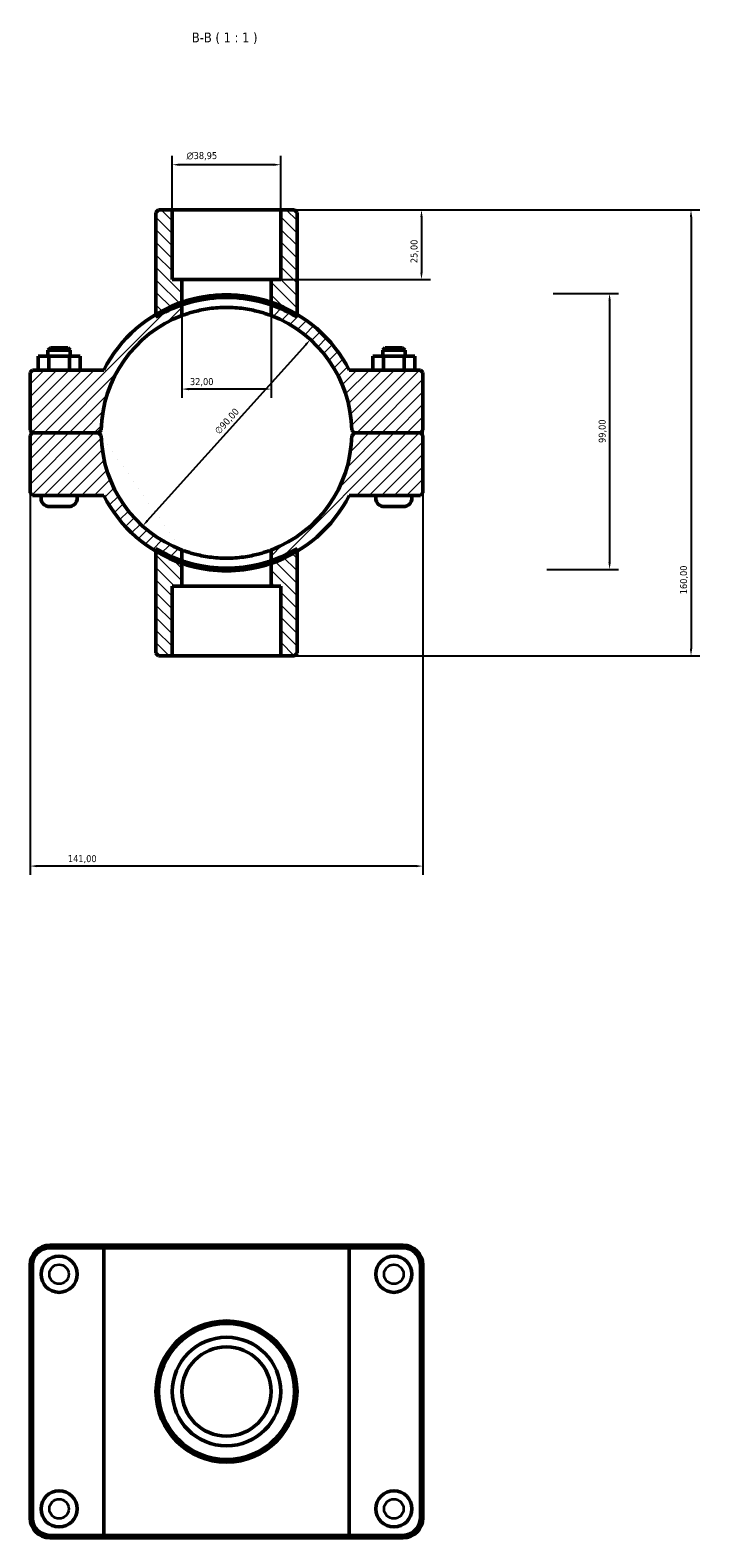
# Model space of a CAD drawing. Header units: millimetres. Extents: x 0 to 902, y -147 to 1184.
# Tile 4 of 4: x 356 to 596, y 643 to 1184. Entities that reach past the tile are written whole.
import ezdxf

# ---------------------------------------------------------------- set-up
doc = ezdxf.new("R2010")
doc.units = ezdxf.units.MM
for name, color, linetype, lineweight in [('Dimension (ISO)', 7, 'Continuous', 25), ('Hatch (ISO)', 7, 'Continuous', 18), ('Symbol (ISO)', 7, 'Continuous', 25), ('Visible (ISO)', 7, 'Continuous', 50), ('Visible Narrow (ISO)', 7, 'Continuous', 35)]:
    doc.layers.add(name, color=color, linetype=linetype, lineweight=lineweight)
doc.styles.add('Label Text (ISO)', font='tahoma.ttf')
doc.styles.add('Note Text (ISO)', font='tahoma.ttf')
doc.dimstyles.new('Default (ISO)', dxfattribs={"dimtxt": 2.5, "dimasz": 2.5, "dimexe": 3.175, "dimexo": 0, "dimgap": 0.762, "dimtad": 1, "dimrnd": 1e-08, "dimzin": 0, "dimtxsty": 'Note Text (ISO)', "dimcen": 0.09, "dimdle": 10, "dimclrd": 256, "dimclre": 256, "dimclrt": 232, "dimazin": 0, "dimtfac": 1.40208, "dimtmove": 0, "dimatfit": 3, "dimfxl": 1, "dimtolj": 1, "dimtzin": 0, "dimlwd": -1, "dimlwe": -1, "dimarcsym": 0})

# ---------------------------------------------------------------- blocks, each defined once
blk = doc.blocks.new('*D7')
at = {"layer": 'Defpoints', "color": 0, "transparency": 16777216}
for p in [(446.01, 1119.06), (442.53, 1094.06), (496.54, 1094.06)]:
    blk.add_point(p, dxfattribs=at)
at = {"layer": 'Dimension (ISO)', "transparency": 16777216}
for p, q in [((446.01, 1119.06), (499.72, 1119.06)), ((496.54, 1116.56), (496.54, 1096.56)), ((442.53, 1094.06), (499.72, 1094.06))]:
    blk.add_line(p, q, dxfattribs=at)
for points in [[(496.13, 1116.56), (496.96, 1116.56), (496.54, 1119.06)], [(496.13, 1096.56), (496.96, 1096.56), (496.54, 1094.06)]]:
    blk.add_solid(points, dxfattribs=at)
at = {"layer": 'Dimension (ISO)', "color": 232, "true_color": 0xca0064, "transparency": 16777216, "insert": (492.61, 1099.95), "char_height": 2.5, "attachment_point": 1, "rotation": 90, "style": 'Note Text (ISO)'}
blk.add_mtext('\\A1;25,00', dxfattribs=at)
blk = doc.blocks.new('*D8')
at = {"layer": 'Defpoints', "color": 0, "transparency": 16777216}
for p in [(407.06, 1135.27), (407.06, 1119.06), (446.01, 1119.06)]:
    blk.add_point(p, dxfattribs=at)
at = {"layer": 'Dimension (ISO)', "transparency": 16777216}
for p, q in [((407.06, 1119.06), (407.06, 1138.45)), ((446.01, 1119.06), (446.01, 1138.45)), ((443.51, 1135.27), (409.56, 1135.27))]:
    blk.add_line(p, q, dxfattribs=at)
for points in [[(409.56, 1135.69), (409.56, 1134.86), (407.06, 1135.27)], [(443.51, 1135.69), (443.51, 1134.86), (446.01, 1135.27)]]:
    blk.add_solid(points, dxfattribs=at)
at = {"layer": 'Dimension (ISO)', "color": 232, "true_color": 0xca0064, "transparency": 16777216, "insert": (412.14, 1139.8), "char_height": 2.5, "attachment_point": 1, "style": 'Note Text (ISO)'}
blk.add_mtext('\\A1;\\fAIGDT|b0|i0;\\H2.5000;\\ln\\fTahoma|b0|i0;\\H2.5000;38,95', dxfattribs=at)
blk = doc.blocks.new('*D9')
at = {"layer": 'Defpoints', "color": 0, "transparency": 16777216}
for p in [(456.64, 1072.51), (396.43, 1005.61)]:
    blk.add_point(p, dxfattribs=at)
at = {"layer": 'Dimension (ISO)', "transparency": 16777216}
blk.add_line((398.1, 1007.47), (454.96, 1070.65), dxfattribs=at)
blk.add_arc((426.53, 1039.06), 45, 43.9675, 69.1731, dxfattribs=at)
for points in [[(454.65, 1070.93), (455.27, 1070.37), (456.64, 1072.51)], [(397.79, 1007.75), (398.41, 1007.19), (396.43, 1005.61)]]:
    blk.add_solid(points, dxfattribs=at)
at = {"layer": 'Dimension (ISO)', "color": 232, "true_color": 0xca0064, "transparency": 16777216, "insert": (422.03, 1040), "char_height": 2.5, "attachment_point": 1, "rotation": 48.0099, "style": 'Note Text (ISO)'}
blk.add_mtext('\\A1;∅90,00', dxfattribs=at)
blk = doc.blocks.new('*D10')
at = {"layer": 'Defpoints', "color": 0, "transparency": 16777216}
for p in [(543.85, 1089.06), (541.53, 990.06), (564.08, 990.06)]:
    blk.add_point(p, dxfattribs=at)
at = {"layer": 'Dimension (ISO)', "transparency": 16777216}
for p, q in [((543.85, 1089.06), (567.26, 1089.06)), ((564.08, 1086.56), (564.08, 992.56)), ((541.53, 990.06), (567.26, 990.06))]:
    blk.add_line(p, q, dxfattribs=at)
for points in [[(563.66, 1086.56), (564.5, 1086.56), (564.08, 1089.06)], [(563.66, 992.56), (564.5, 992.56), (564.08, 990.06)]]:
    blk.add_solid(points, dxfattribs=at)
at = {"layer": 'Dimension (ISO)', "color": 232, "true_color": 0xca0064, "transparency": 16777216, "insert": (560.15, 1035.41), "char_height": 2.5, "attachment_point": 1, "rotation": 90, "style": 'Note Text (ISO)'}
blk.add_mtext('\\A1;99,00', dxfattribs=at)
blk = doc.blocks.new('*D11')
at = {"layer": 'Defpoints', "color": 0, "transparency": 16777216}
for p in [(410.53, 1084.95), (442.53, 1084.95), (410.53, 1054.75)]:
    blk.add_point(p, dxfattribs=at)
at = {"layer": 'Dimension (ISO)', "transparency": 16777216}
for p, q in [((410.53, 1084.95), (410.53, 1051.58)), ((442.53, 1084.95), (442.53, 1051.58)), ((440.03, 1054.75), (413.03, 1054.75))]:
    blk.add_line(p, q, dxfattribs=at)
for points in [[(413.03, 1055.17), (413.03, 1054.33), (410.53, 1054.75)], [(440.03, 1055.17), (440.03, 1054.33), (442.53, 1054.75)]]:
    blk.add_solid(points, dxfattribs=at)
at = {"layer": 'Dimension (ISO)', "color": 232, "true_color": 0xca0064, "transparency": 16777216, "insert": (413.41, 1058.69), "char_height": 2.5, "attachment_point": 1, "style": 'Note Text (ISO)'}
blk.add_mtext('\\A1;32,00', dxfattribs=at)
blk = doc.blocks.new('*D12')
at = {"layer": 'Defpoints', "color": 0, "transparency": 16777216}
for p in [(446.01, 1119.06), (446.01, 959.06), (593.32, 959.06)]:
    blk.add_point(p, dxfattribs=at)
at = {"layer": 'Dimension (ISO)', "transparency": 16777216}
for p, q in [((446.01, 1119.06), (596.49, 1119.06)), ((593.32, 1116.56), (593.32, 961.56)), ((446.01, 959.06), (596.49, 959.06))]:
    blk.add_line(p, q, dxfattribs=at)
for points in [[(592.9, 1116.56), (593.73, 1116.56), (593.32, 1119.06)], [(592.9, 961.56), (593.73, 961.56), (593.32, 959.06)]]:
    blk.add_solid(points, dxfattribs=at)
at = {"layer": 'Dimension (ISO)', "color": 232, "true_color": 0xca0064, "transparency": 16777216, "insert": (589.38, 981.11), "char_height": 2.5, "attachment_point": 1, "rotation": 90, "style": 'Note Text (ISO)'}
blk.add_mtext('\\A1;160,00', dxfattribs=at)
blk = doc.blocks.new('*D13')
at = {"layer": 'Defpoints', "color": 0, "transparency": 16777216}
for p in [(356.03, 1040.01), (497.03, 1040.01), (356.03, 883.57)]:
    blk.add_point(p, dxfattribs=at)
at = {"layer": 'Dimension (ISO)', "transparency": 16777216}
for p, q in [((356.03, 1040.01), (356.03, 880.4)), ((497.03, 1040.01), (497.03, 880.4)), ((494.53, 883.57), (358.53, 883.57))]:
    blk.add_line(p, q, dxfattribs=at)
for points in [[(358.53, 883.99), (358.53, 883.15), (356.03, 883.57)], [(494.53, 883.99), (494.53, 883.15), (497.03, 883.57)]]:
    blk.add_solid(points, dxfattribs=at)
at = {"layer": 'Dimension (ISO)', "color": 232, "true_color": 0xca0064, "transparency": 16777216, "insert": (369.58, 887.5), "char_height": 2.5, "attachment_point": 1, "style": 'Note Text (ISO)'}
blk.add_mtext('\\A1;141,00', dxfattribs=at)

msp = doc.modelspace()

# ---------------------------------------------------------------- hatches: boundary and pattern name
at = {"layer": 'Hatch (ISO)'}
h = msp.add_hatch(dxfattribs=at)
h.set_pattern_fill('ANSI31', color=256, scale=25.4, angle=90.00021, style=0)
h.set_pattern_definition([(135.0002, (0, 0), (-2.245056, -2.245072), [])])
edge = h.paths.add_edge_path()
edge.add_line((407.055, 1094.061), (407.055, 1119.061))
edge.add_line((407.055, 1119.061), (402.112, 1119.061))
edge.add_line((402.112, 1119.061), (401.212, 1118.161))
edge.add_line((401.212, 1118.161), (401.212, 1081.596))
edge.add_line((401.212, 1081.596), (401.212, 1080.545))
edge.add_ellipse((426.531, 1039.061), major_axis=(-25.319, 41.484), ratio=1, start_angle=347.82446, end_angle=360, ccw=False)
edge.add_line((410.531, 1084.951), (410.531, 1094.061))
edge.add_line((410.531, 1094.061), (407.055, 1094.061))
edge = h.paths.add_edge_path()
edge.add_line((446.007, 1119.061), (446.007, 1094.061))
edge.add_line((446.007, 1094.061), (442.531, 1094.061))
edge.add_line((442.531, 1094.061), (442.531, 1084.951))
edge.add_ellipse((426.531, 1039.061), major_axis=(16, 45.891), ratio=1, start_angle=347.82446, end_angle=360, ccw=False)
edge.add_line((451.85, 1080.545), (451.85, 1081.596))
edge.add_line((451.85, 1081.596), (451.85, 1118.161))
edge.add_line((451.85, 1118.161), (450.95, 1119.061))
edge.add_line((450.95, 1119.061), (446.007, 1119.061))
edge = h.paths.add_edge_path()
edge.add_line((410.531, 984.061), (410.531, 993.17))
edge.add_ellipse((426.531, 1039.061), major_axis=(-16, -45.891), ratio=1, start_angle=347.82446, end_angle=360, ccw=False)
edge.add_line((401.212, 997.577), (401.212, 996.526))
edge.add_line((401.212, 996.526), (401.212, 959.961))
edge.add_line((401.212, 959.961), (402.112, 959.061))
edge.add_line((402.112, 959.061), (407.055, 959.061))
edge.add_line((407.055, 959.061), (407.055, 984.061))
edge.add_line((407.055, 984.061), (410.531, 984.061))
edge = h.paths.add_edge_path()
edge.add_line((442.531, 993.17), (442.531, 984.061))
edge.add_line((442.531, 984.061), (446.007, 984.061))
edge.add_line((446.007, 984.061), (446.007, 959.061))
edge.add_line((446.007, 959.061), (450.95, 959.061))
edge.add_line((450.95, 959.061), (451.85, 959.961))
edge.add_line((451.85, 959.961), (451.85, 996.526))
edge.add_line((451.85, 996.526), (451.85, 997.577))
edge.add_ellipse((426.531, 1039.061), major_axis=(25.319, -41.484), ratio=1, start_angle=347.82446, end_angle=360, ccw=False)
h = msp.add_hatch(dxfattribs=at)
h.set_pattern_fill('ANSI31', color=256, scale=25.4, style=0)
h.set_pattern_definition([(45, (0, 0), (-2.245064, 2.245064), [])])
edge = h.paths.add_edge_path()
edge.add_line((497.031, 1038.111), (496.131, 1039.011))
edge.add_line((496.131, 1039.011), (472.431, 1039.011))
edge.add_line((472.431, 1039.011), (471.521, 1038.111))
edge.add_ellipse((426.531, 1039.061), major_axis=(44.99, -0.95), ratio=1, start_angle=292.03709, end_angle=360, ccw=False)
edge.add_line((442.531, 997.001), (442.531, 992.218))
edge.add_ellipse((426.531, 1039.061), major_axis=(16, -46.843), ratio=1, start_angle=0, end_angle=11.90467)
edge.add_ellipse((426.531, 1039.061), major_axis=(25.319, -42.535), ratio=1, start_angle=0, end_angle=32.20112)
edge.add_line((470.622, 1016.561), (496.131, 1016.561))
edge.add_line((496.131, 1016.561), (497.031, 1017.461))
edge.add_line((497.031, 1017.461), (497.031, 1038.111))
edge = h.paths.add_edge_path()
edge.add_line((356.931, 1039.011), (356.031, 1038.111))
edge.add_line((356.031, 1038.111), (356.031, 1017.461))
edge.add_line((356.031, 1017.461), (356.931, 1016.561))
edge.add_line((356.931, 1016.561), (382.44, 1016.561))
edge.add_ellipse((426.531, 1039.061), major_axis=(-44.091, -22.5), ratio=1, start_angle=0, end_angle=32.20112)
edge.add_ellipse((426.531, 1039.061), major_axis=(-25.319, -42.535), ratio=1, start_angle=0, end_angle=11.90467)
edge.add_line((410.531, 992.218), (410.531, 997.001))
edge.add_ellipse((426.531, 1039.061), major_axis=(-16, -42.059), ratio=1, start_angle=292.03709, end_angle=360, ccw=False)
edge.add_line((381.541, 1038.111), (380.631, 1039.011))
edge.add_line((380.631, 1039.011), (356.931, 1039.011))
edge = h.paths.add_edge_path()
edge.add_line((496.131, 1039.111), (497.031, 1040.011))
edge.add_line((497.031, 1040.011), (497.031, 1060.661))
edge.add_line((497.031, 1060.661), (496.131, 1061.561))
edge.add_line((496.131, 1061.561), (470.622, 1061.561))
edge.add_ellipse((426.531, 1039.061), major_axis=(44.091, 22.5), ratio=1, start_angle=0, end_angle=32.20112)
edge.add_ellipse((426.531, 1039.061), major_axis=(25.319, 42.535), ratio=1, start_angle=0, end_angle=11.90467)
edge.add_line((442.531, 1085.904), (442.531, 1081.12))
edge.add_ellipse((426.531, 1039.061), major_axis=(16, 42.059), ratio=1, start_angle=292.03709, end_angle=360, ccw=False)
edge.add_line((471.521, 1040.011), (472.431, 1039.111))
edge.add_line((472.431, 1039.111), (496.131, 1039.111))
edge = h.paths.add_edge_path()
edge.add_line((356.031, 1040.011), (356.931, 1039.111))
edge.add_line((356.931, 1039.111), (380.631, 1039.111))
edge.add_line((380.631, 1039.111), (381.541, 1040.011))
edge.add_ellipse((426.531, 1039.061), major_axis=(-44.99, 0.95), ratio=1, start_angle=292.03709, end_angle=360, ccw=False)
edge.add_line((410.531, 1081.12), (410.531, 1085.904))
edge.add_ellipse((426.531, 1039.061), major_axis=(-16, 46.843), ratio=1, start_angle=0, end_angle=11.90467)
edge.add_ellipse((426.531, 1039.061), major_axis=(-25.319, 42.535), ratio=1, start_angle=0, end_angle=32.20112)
edge.add_line((382.44, 1061.561), (356.931, 1061.561))
edge.add_line((356.931, 1061.561), (356.031, 1060.661))
edge.add_line((356.031, 1060.661), (356.031, 1040.011))

# ---------------------------------------------------------------- linework, layer by layer
at = {"layer": 'Visible (ISO)'}
for p, q in [((402.112, 1119.061), (401.212, 1118.161)), ((401.212, 1118.161), (401.212, 1080.545)), ((407.055, 1119.061), (402.112, 1119.061)), ((407.055, 1094.061), (407.055, 1119.061)), ((407.055, 1119.061), (446.007, 1119.061)), ((446.007, 1119.061), (446.007, 1094.061)), ((450.95, 1119.061), (446.007, 1119.061)), ((451.85, 1118.161), (450.95, 1119.061)), ((451.85, 1080.545), (451.85, 1118.161)), ((410.531, 1094.061), (407.055, 1094.061)), ((410.531, 1084.951), (410.531, 1094.061)), ((410.531, 1094.061), (442.531, 1094.061)), ((446.007, 1094.061), (442.531, 1094.061)), ((442.531, 1094.061), (442.531, 1084.951)), ((410.531, 1081.12), (410.531, 1085.904)), ((442.531, 1085.904), (442.531, 1081.12)), ((358.926, 1066.561), (362.713, 1066.561)), ((358.926, 1061.561), (358.926, 1066.561)), ((363.331, 1069.561), (362.431, 1068.661)), ((370.431, 1068.661), (362.431, 1068.661)), ((362.431, 1066.561), (362.431, 1068.661)), ((362.713, 1066.561), (370.219, 1066.561)), ((362.713, 1061.561), (362.713, 1066.561)), ((363.331, 1069.561), (369.531, 1069.561)), ((369.531, 1069.561), (370.431, 1068.661)), ((370.219, 1066.561), (373.937, 1066.561)), ((370.219, 1061.561), (370.219, 1066.561)), ((370.431, 1066.561), (370.431, 1068.661)), ((373.937, 1061.561), (373.937, 1066.561)), ((482.844, 1066.561), (479.126, 1066.561)), ((479.126, 1061.561), (479.126, 1066.561)), ((483.531, 1069.561), (482.631, 1068.661)), ((482.631, 1068.661), (490.631, 1068.661)), ((482.631, 1068.661), (482.631, 1066.561)), ((482.844, 1061.561), (482.844, 1066.561)), ((490.349, 1066.561), (482.844, 1066.561)), ((489.731, 1069.561), (483.531, 1069.561)), ((489.731, 1069.561), (490.631, 1068.661)), ((490.349, 1061.561), (490.349, 1066.561)), ((494.137, 1066.561), (490.349, 1066.561)), ((490.631, 1068.661), (490.631, 1066.561)), ((494.137, 1061.561), (494.137, 1066.561)), ((356.931, 1061.561), (356.031, 1060.661)), ((356.031, 1060.661), (356.031, 1040.011)), ((382.44, 1061.561), (356.931, 1061.561)), ((496.131, 1061.561), (470.622, 1061.561)), ((497.031, 1060.661), (496.131, 1061.561)), ((497.031, 1040.011), (497.031, 1060.661)), ((356.031, 1040.011), (356.931, 1039.111)), ((356.931, 1039.011), (356.031, 1038.111)), ((356.931, 1039.111), (380.631, 1039.111)), ((380.631, 1039.011), (356.931, 1039.011)), ((359.931, 1039.011), (359.931, 1039.111)), ((372.931, 1039.011), (372.931, 1039.111)), ((380.631, 1039.111), (381.541, 1040.011)), ((381.541, 1038.111), (380.631, 1039.011)), ((471.521, 1040.011), (472.431, 1039.111)), ((472.431, 1039.011), (471.521, 1038.111)), ((472.431, 1039.111), (496.131, 1039.111)), ((496.131, 1039.011), (472.431, 1039.011)), ((480.131, 1039.111), (480.131, 1039.011)), ((493.131, 1039.111), (493.131, 1039.011)), ((496.131, 1039.111), (497.031, 1040.011)), ((497.031, 1038.111), (496.131, 1039.011)), ((356.031, 1038.111), (356.031, 1017.461)), ((497.031, 1017.461), (497.031, 1038.111)), ((356.031, 1017.461), (356.931, 1016.561)), ((496.131, 1016.561), (497.031, 1017.461)), ((356.931, 1016.561), (382.44, 1016.561)), ((359.931, 1015.561), (359.931, 1016.561)), ((369.931, 1012.561), (362.931, 1012.561)), ((372.931, 1015.561), (372.931, 1016.561)), ((470.622, 1016.561), (496.131, 1016.561)), ((480.131, 1016.561), (480.131, 1015.561)), ((483.131, 1012.561), (490.131, 1012.561)), ((493.131, 1016.561), (493.131, 1015.561)), ((401.212, 997.577), (401.212, 959.961)), ((410.531, 992.218), (410.531, 997.001)), ((442.531, 997.001), (442.531, 992.218)), ((451.85, 959.961), (451.85, 997.577)), ((410.531, 984.061), (410.531, 993.17)), ((442.531, 993.17), (442.531, 984.061)), ((407.055, 959.061), (407.055, 984.061)), ((407.055, 984.061), (410.531, 984.061)), ((442.531, 984.061), (410.531, 984.061)), ((442.531, 984.061), (446.007, 984.061)), ((446.007, 984.061), (446.007, 959.061)), ((401.212, 959.961), (402.112, 959.061)), ((402.112, 959.061), (407.055, 959.061)), ((446.007, 959.061), (407.055, 959.061)), ((446.007, 959.061), (450.95, 959.061)), ((450.95, 959.061), (451.85, 959.961)), ((382.995, 747.501), (363.081, 747.501)), ((382.995, 747.501), (470.067, 747.501)), ((489.981, 747.501), (470.067, 747.501)), ((363.081, 746.601), (382.44, 746.601)), ((470.622, 746.601), (382.44, 746.601)), ((382.44, 643.401), (382.44, 746.601)), ((470.622, 746.601), (489.981, 746.601)), ((470.622, 643.401), (470.622, 746.601)), ((356.031, 740.451), (356.031, 649.551)), ((356.931, 649.551), (356.931, 740.451)), ((496.131, 740.451), (496.131, 649.551)), ((497.031, 649.551), (497.031, 740.451)), ((382.44, 643.401), (363.081, 643.401)), ((363.081, 642.501), (382.995, 642.501)), ((382.44, 643.401), (470.622, 643.401)), ((470.067, 642.501), (382.995, 642.501)), ((470.067, 642.501), (489.981, 642.501)), ((489.981, 643.401), (470.622, 643.401))]:
    msp.add_line(p, q, dxfattribs=at)
for centre, radius in [((366.431, 737.101), 6.5), ((486.631, 737.101), 6.5), ((426.531, 695.001), 25.319), ((426.531, 695.001), 24.419), ((426.531, 695.001), 19.476), ((426.531, 695.001), 16), ((366.431, 652.901), 6.5), ((486.631, 652.901), 6.5)]:
    msp.add_circle(centre, radius, dxfattribs=at)
for centre, radius, start, end in [((426.531, 1039.061), 49.5, 108.85852, 152.96431), ((426.531, 1039.061), 48.6, 109.22132, 121.39687), ((426.531, 1039.061), 49.5, 27.03569, 71.14148), ((426.531, 1039.061), 48.6, 58.60313, 70.77868), ((426.531, 1039.061), 45, 110.8275, 178.7904), ((426.531, 1039.061), 45, 1.2096, 69.1725), ((426.531, 1039.061), 45, 181.2096, 249.1725), ((426.531, 1039.061), 45, 290.8275, 358.7904), ((362.931, 1015.561), 3, 180, 270), ((369.931, 1015.561), 3, 270, 0), ((426.531, 1039.061), 49.5, 207.03569, 251.14148), ((426.531, 1039.061), 49.5, 288.85852, 332.96431), ((483.131, 1015.561), 3, 180, 270), ((490.131, 1015.561), 3, 270, 0), ((426.531, 1039.061), 48.6, 238.60313, 250.77868), ((426.531, 1039.061), 48.6, 289.22132, 301.39687), ((363.081, 740.451), 7.05, 90, 180), ((489.981, 740.451), 7.05, 0, 90), ((363.081, 740.451), 6.15, 90, 180), ((489.981, 740.451), 6.15, 0, 90), ((363.081, 649.551), 7.05, 180, 270), ((363.081, 649.551), 6.15, 180, 270), ((489.981, 649.551), 7.05, 270, 0), ((489.981, 649.551), 6.15, 270, 0)]:
    msp.add_arc(centre, radius, start, end, dxfattribs=at)
for points, knots in [([(410.531, 1085.904), (410.531, 1085.904), (410.629, 1085.937), (411.037, 1086.074), (411.348, 1086.177), (412.167, 1086.433), (412.675, 1086.586), (413.847, 1086.912), (414.511, 1087.085), (415.924, 1087.416), (416.722, 1087.587), (418.462, 1087.907), (419.404, 1088.055), (421.373, 1088.301), (422.401, 1088.399), (424.475, 1088.529), (425.519, 1088.561), (427.543, 1088.561), (428.588, 1088.529), (430.661, 1088.399), (431.69, 1088.301), (433.659, 1088.055), (434.601, 1087.907), (436.341, 1087.587), (437.139, 1087.416), (438.551, 1087.085), (439.215, 1086.912), (440.387, 1086.586), (440.896, 1086.433), (441.714, 1086.177), (442.025, 1086.074), (442.434, 1085.937), (442.531, 1085.904), (442.531, 1085.904)], [4.8595307, 4.8595307, 4.8595307, 4.8595307, 5.1633133, 5.1633133, 5.4670958, 5.4670958, 5.7708783, 5.7708783, 6.0746609, 6.0746609, 6.3783197, 6.3783197, 6.6819785, 6.6819785, 6.9856373, 6.9856373, 7.2892961, 7.2892961, 7.5929549, 7.5929549, 7.8966137, 7.8966137, 8.2002725, 8.2002725, 8.5039313, 8.5039313, 8.8077138, 8.8077138, 9.1114964, 9.1114964, 9.4152789, 9.4152789, 9.7190614, 9.7190614, 9.7190614, 9.7190614]), ([(410.531, 1084.951), (410.531, 1084.951), (410.629, 1084.986), (411.038, 1085.125), (411.349, 1085.23), (412.167, 1085.492), (412.676, 1085.648), (413.848, 1085.98), (414.511, 1086.156), (415.923, 1086.494), (416.721, 1086.669), (418.461, 1086.994), (419.403, 1087.145), (421.372, 1087.396), (422.401, 1087.496), (424.474, 1087.628), (425.519, 1087.661), (427.544, 1087.661), (428.588, 1087.628), (430.662, 1087.496), (431.691, 1087.396), (433.659, 1087.145), (434.601, 1086.994), (436.341, 1086.669), (437.139, 1086.494), (438.551, 1086.156), (439.215, 1085.98), (440.387, 1085.648), (440.895, 1085.492), (441.714, 1085.23), (442.025, 1085.125), (442.433, 1084.986), (442.531, 1084.951), (442.531, 1084.951)], [0, 0, 0, 0, 0.3038813, 0.3038813, 0.6077625, 0.6077625, 0.9116438, 0.9116438, 1.215525, 1.215525, 1.5192726, 1.5192726, 1.8230201, 1.8230201, 2.1267676, 2.1267676, 2.4305151, 2.4305151, 2.7342627, 2.7342627, 3.0380102, 3.0380102, 3.3417577, 3.3417577, 3.6455052, 3.6455052, 3.9493865, 3.9493865, 4.2532678, 4.2532678, 4.557149, 4.557149, 4.8610303, 4.8610303, 4.8610303, 4.8610303]), ([(442.531, 1081.12), (442.531, 1081.12), (442.433, 1081.158), (442.024, 1081.31), (441.713, 1081.425), (440.894, 1081.709), (440.385, 1081.879), (439.214, 1082.241), (438.55, 1082.432), (437.14, 1082.798), (436.343, 1082.987), (434.604, 1083.34), (433.663, 1083.503), (431.694, 1083.775), (430.665, 1083.882), (428.591, 1084.026), (427.545, 1084.061), (425.517, 1084.061), (424.472, 1084.026), (422.397, 1083.882), (421.368, 1083.775), (419.399, 1083.503), (418.458, 1083.34), (416.72, 1082.987), (415.923, 1082.798), (414.512, 1082.432), (413.849, 1082.241), (412.677, 1081.879), (412.169, 1081.709), (411.35, 1081.425), (411.039, 1081.31), (410.629, 1081.158), (410.531, 1081.12), (410.531, 1081.12)], [0, 0, 0, 0, 0.3043452, 0.3043452, 0.6086904, 0.6086904, 0.9130356, 0.9130356, 1.2173808, 1.2173808, 1.5215404, 1.5215404, 1.8257, 1.8257, 2.1298596, 2.1298596, 2.4340192, 2.4340192, 2.7381788, 2.7381788, 3.0423384, 3.0423384, 3.346498, 3.346498, 3.6506576, 3.6506576, 3.9550028, 3.9550028, 4.259348, 4.259348, 4.5636932, 4.5636932, 4.8680384, 4.8680384, 4.8680384, 4.8680384]), ([(410.531, 997.001), (410.531, 997.001), (410.629, 996.964), (411.039, 996.811), (411.35, 996.697), (412.169, 996.412), (412.677, 996.242), (413.849, 995.881), (414.512, 995.689), (415.923, 995.323), (416.72, 995.134), (418.458, 994.782), (419.399, 994.618), (421.368, 994.347), (422.397, 994.239), (424.472, 994.096), (425.517, 994.061), (427.545, 994.061), (428.591, 994.096), (430.665, 994.239), (431.694, 994.347), (433.663, 994.618), (434.604, 994.782), (436.343, 995.134), (437.14, 995.323), (438.55, 995.689), (439.214, 995.881), (440.385, 996.242), (440.894, 996.412), (441.713, 996.697), (442.024, 996.811), (442.433, 996.964), (442.531, 997.001), (442.531, 997.001)], [0, 0, 0, 0, 0.3043452, 0.3043452, 0.6086904, 0.6086904, 0.9130356, 0.9130356, 1.2173808, 1.2173808, 1.5215404, 1.5215404, 1.8257, 1.8257, 2.1298596, 2.1298596, 2.4340192, 2.4340192, 2.7381788, 2.7381788, 3.0423384, 3.0423384, 3.346498, 3.346498, 3.6506576, 3.6506576, 3.9550028, 3.9550028, 4.259348, 4.259348, 4.5636932, 4.5636932, 4.8680384, 4.8680384, 4.8680384, 4.8680384]), ([(410.531, 993.17), (410.531, 993.17), (410.629, 993.136), (411.038, 992.996), (411.349, 992.891), (412.167, 992.63), (412.676, 992.474), (413.848, 992.141), (414.511, 991.965), (415.923, 991.627), (416.721, 991.453), (418.461, 991.127), (419.403, 990.976), (421.372, 990.725), (422.401, 990.625), (424.474, 990.493), (425.519, 990.461), (427.544, 990.461), (428.588, 990.493), (430.662, 990.625), (431.691, 990.725), (433.659, 990.976), (434.601, 991.127), (436.341, 991.453), (437.139, 991.627), (438.551, 991.965), (439.215, 992.141), (440.387, 992.474), (440.895, 992.63), (441.714, 992.891), (442.025, 992.996), (442.433, 993.136), (442.531, 993.17), (442.531, 993.17)], [4.8610303, 4.8610303, 4.8610303, 4.8610303, 5.1649115, 5.1649115, 5.4687928, 5.4687928, 5.7726741, 5.7726741, 6.0765553, 6.0765553, 6.3803028, 6.3803028, 6.6840504, 6.6840504, 6.9877979, 6.9877979, 7.2915454, 7.2915454, 7.5952929, 7.5952929, 7.8990405, 7.8990405, 8.202788, 8.202788, 8.5065355, 8.5065355, 8.8104168, 8.8104168, 9.114298, 9.114298, 9.4181793, 9.4181793, 9.7220606, 9.7220606, 9.7220606, 9.7220606]), ([(442.531, 992.218), (442.531, 992.218), (442.434, 992.184), (442.025, 992.048), (441.714, 991.945), (440.896, 991.689), (440.387, 991.536), (439.215, 991.209), (438.551, 991.037), (437.139, 990.705), (436.341, 990.534), (434.601, 990.215), (433.659, 990.067), (431.69, 989.82), (430.661, 989.722), (428.588, 989.593), (427.543, 989.561), (425.519, 989.561), (424.475, 989.593), (422.401, 989.722), (421.373, 989.82), (419.404, 990.067), (418.462, 990.215), (416.722, 990.534), (415.924, 990.705), (414.511, 991.037), (413.847, 991.209), (412.675, 991.536), (412.167, 991.689), (411.348, 991.945), (411.037, 992.048), (410.629, 992.184), (410.531, 992.218), (410.531, 992.218)], [4.8595307, 4.8595307, 4.8595307, 4.8595307, 5.1633133, 5.1633133, 5.4670958, 5.4670958, 5.7708783, 5.7708783, 6.0746609, 6.0746609, 6.3783197, 6.3783197, 6.6819785, 6.6819785, 6.9856373, 6.9856373, 7.2892961, 7.2892961, 7.5929549, 7.5929549, 7.8966137, 7.8966137, 8.2002725, 8.2002725, 8.5039313, 8.5039313, 8.8077138, 8.8077138, 9.1114964, 9.1114964, 9.4152789, 9.4152789, 9.7190614, 9.7190614, 9.7190614, 9.7190614])]:
    msp.add_open_spline(points, degree=3, knots=knots, dxfattribs=at)
for points in [[(382.995, 747.501), (382.809, 747.201), (382.624, 746.901), (382.44, 746.601)], [(470.067, 747.501), (470.253, 747.201), (470.438, 746.901), (470.622, 746.601)], [(382.995, 642.501), (382.809, 642.8), (382.624, 643.1), (382.44, 643.401)], [(470.067, 642.501), (470.253, 642.8), (470.438, 643.1), (470.622, 643.401)]]:
    msp.add_open_spline(points, degree=3, dxfattribs=at)
at = {"layer": 'Visible Narrow (ISO)'}
for p, q in [((363.081, 746.646), (363.081, 747.456)), ((489.981, 746.646), (489.981, 747.456)), ((356.886, 740.451), (356.076, 740.451)), ((496.176, 740.451), (496.986, 740.451)), ((356.886, 649.551), (356.076, 649.551)), ((496.176, 649.551), (496.986, 649.551)), ((363.081, 643.356), (363.081, 642.546)), ((489.981, 643.356), (489.981, 642.546))]:
    msp.add_line(p, q, dxfattribs=at)
for centre in [(366.431, 737.101), (486.631, 737.101), (366.431, 652.901), (486.631, 652.901)]:
    msp.add_circle(centre, 3.5, dxfattribs=at)

# ---------------------------------------------------------------- texts
at = {"layer": 'Symbol (ISO)', "insert": (414.092, 1178.561), "char_height": 3.5, "attachment_point": 7, "style": 'Label Text (ISO)'}
msp.add_mtext('B-B ( 1 : 1 )', dxfattribs=at)

# ---------------------------------------------------------------- dimensions: what is measured, and where the dimension line sits
at = {"layer": 'Dimension (ISO)'}
dim = msp.add_linear_dim(base=(407.055, 1135.274), p1=(446.007, 1119.061), p2=(407.055, 1119.061), angle=180, text='\\fAIGDT|b0|i0;\\H2.5000;\\ln\\fTahoma|b0|i0;\\H2.5000;<>', dimstyle='Default (ISO)', override={"dimdec": 2, "dimtp": 0, "dimtm": 0, "dimtdec": 2, "dimtofl": 0, "dimatfit": 1}, dxfattribs=at)
dim.commit()
dim.dimension.update_dxf_attribs({"geometry": '*D8', "text_midpoint": (417.679, 1135.274), "dimtype": 160})
for base, p1, p2, angle, picture, middle in [((496.545, 1094.061), (446.007, 1119.061), (442.531, 1094.061), 90, '*D7', (496.545, 1104.061)), ((593.315, 959.061), (446.007, 1119.061), (446.007, 959.061), 90, '*D12', (593.315, 986.061)), ((564.08, 990.061), (543.848, 1089.061), (541.531, 990.061), 270, '*D10', (564.08, 1039.561))]:
    dim = msp.add_linear_dim(base=base, p1=p1, p2=p2, angle=angle, dimstyle='Default (ISO)', override={"dimdec": 2, "dimtp": 0, "dimtm": 0, "dimtdec": 2, "dimtofl": 0, "dimatfit": 1}, dxfattribs=at)
    dim.commit()
    dim.dimension.update_dxf_attribs({"geometry": picture, "text_midpoint": middle, "dimtype": 160})
for base, p1, p2, picture, middle in [((410.531, 1054.751), (442.531, 1084.951), (410.531, 1084.951), '*D11', (417.531, 1054.751)), ((356.031, 883.571), (497.031, 1040.011), (356.031, 1040.011), '*D13', (374.531, 883.571))]:
    dim = msp.add_linear_dim(base=base, p1=p1, p2=p2, dimstyle='Default (ISO)', override={"dimdec": 2, "dimtp": 0, "dimtm": 0, "dimtdec": 2, "dimtofl": 0, "dimatfit": 1}, dxfattribs=at)
    dim.commit()
    dim.dimension.update_dxf_attribs({"geometry": picture, "text_midpoint": middle, "dimtype": 160})
dim = msp.add_diameter_dim_2p(p1=(396.425, 1005.612), p2=(456.637, 1072.507), dimstyle='Default (ISO)', override={"dimdec": 2, "dimlfac": 0.999972, "dimtp": 0, "dimtm": 0, "dimtdec": 2, "dimatfit": 2}, dxfattribs=at)
dim.commit()
dim.dimension.update_dxf_attribs({"geometry": '*D9', "text_midpoint": (428.656, 1041.42), "dimtype": 163})

doc.saveas('drawing.dxf')
